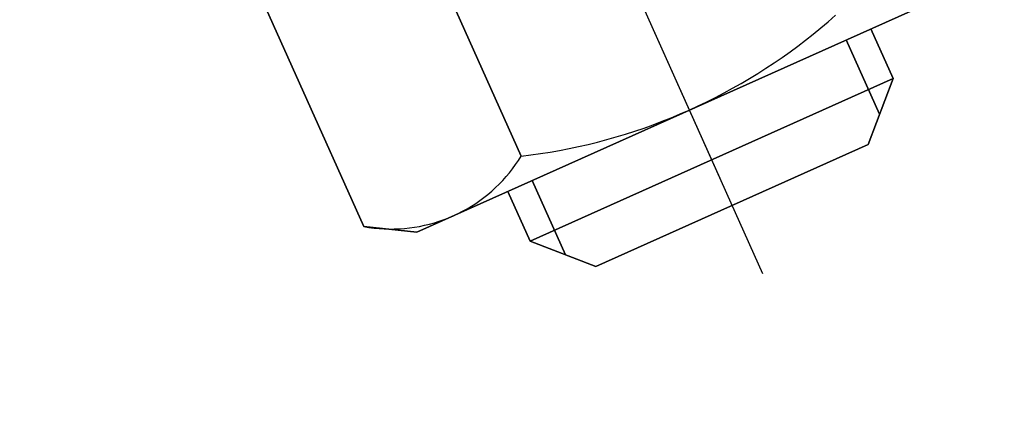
# Model space of a CAD drawing. Header units: metres. Extents: x -912764 to -454925, y -2226138 to -1112338.
# Tile 53 of 256: x -456251.5984 to -456251.5587, y -1113064.4058 to -1113064.3894. Entities that reach past the tile are written whole.
import ezdxf
from ezdxf import colors
from ezdxf.entities.mleader import LeaderData, LeaderLine
from ezdxf.math import Vec2, Vec3

# ---------------------------------------------------------------- set-up
doc = ezdxf.new("R2010")
doc.units = ezdxf.units.M
doc.linetypes.add('SOLID', pattern=[0])
doc.linetypes.add('ČÁRKOVANÁ', pattern=[19.049999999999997, 12.7, -6.35])
doc.layers.add('025-ZSvodidlo', color=1, linetype='Continuous')
doc.layers.add('C3D_ZPR', color=7, linetype='Continuous')
doc.layers.add('1', color=7, linetype='Continuous', lineweight=15)
doc.layers.add('_NOVÝ STAV', color=1, linetype='Continuous', lineweight=30)
doc.styles.add('Romans', font='romans.shx')
doc.styles.add('StandardUzky', font='simplex.shx', dxfattribs={"width": 0.65})
doc.styles.add('znacky', font='arial.ttf')
doc.dimstyles.new('1000', dxfattribs={"dimscale": 0.5, "dimtxt": 1, "dimasz": 0.6, "dimexe": 0.3, "dimexo": 0.5, "dimgap": 0.5, "dimtad": 1, "dimzin": 1, "dimdsep": 46, "dimtxsty": 'znacky', "dimblk": 'OBLIQUE', "dimcen": 1, "dimdle": 0.3, "dimclrd": 256, "dimclre": 256, "dimclrt": 256, "dimadec": 3, "dimazin": 0, "dimtfac": 1, "dimtmove": 0, "dimatfit": 3, "dimldrblk": 'OBLIQUE', "dimfxl": 1, "dimlwd": -1, "dimlwe": -1, "dimarcsym": 0})

# ---------------------------------------------------------------- blocks, each defined once
blk = doc.blocks.new('_Oblique')
at = {"color": 0, "linetype": 'ByBlock', "lineweight": -2}
blk.add_line((-0.5, -0.5), (0.5, 0.5), dxfattribs=at)
blk = doc.blocks.new('*D255')
at = {"layer": 'C3D_ZPR', "color": 1, "transparency": 16777216}
for p, q in [((-456251.8419254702, -1113064.401055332), (-456251.8419254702, -1113064.076055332)), ((-456251.2418126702, -1113064.401055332), (-456251.2418126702, -1113064.076055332)), ((-456251.9169254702, -1113064.151055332), (-456251.1668126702, -1113064.151055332))]:
    blk.add_line(p, q, dxfattribs=at)
at = {"layer": 'Defpoints', "color": 0, "lineweight": 50, "transparency": 16777216}
for p in [(-456251.2418126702, -1113064.151055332), (-456251.8419254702, -1113065.465551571), (-456251.2418126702, -1113065.522266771)]:
    blk.add_point(p, dxfattribs=at)
at = {"layer": 'C3D_ZPR', "color": 1, "transparency": 16777216, "xscale": 0.075, "yscale": 0.075, "zscale": 0.075, "rotation": 180}
blk.add_blockref('_Oblique', (-456251.8419254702, -1113064.151055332), dxfattribs=at)
at = {"layer": 'C3D_ZPR', "color": 1, "transparency": 16777216, "xscale": 0.075, "yscale": 0.075, "zscale": 0.075}
blk.add_blockref('_Oblique', (-456251.2418126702, -1113064.151055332), dxfattribs=at)
at = {"layer": 'C3D_ZPR', "color": 1, "transparency": 16777216, "insert": (-456251.5418690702, -1113064.001055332), "char_height": 0.2, "attachment_point": 5, "style": 'StandardUzky'}
blk.add_mtext('600', dxfattribs=at)
blk = doc.blocks.new('A$C021ef3a7')
at = {"layer": '025-ZSvodidlo', "color": 1}
for p, q in [((-0.1500394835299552, 0.3594196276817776), (-0.1287778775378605, 0.3119649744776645)), ((-0.1389998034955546, 0.3347797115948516), (-0.1304951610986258, 0.3157978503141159))]:
    blk.add_line(p, q, dxfattribs=at)
for points in [[(-0.1436575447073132, 0.3282310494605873), (-0.1436575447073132, 0.3282310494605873, 0.0007000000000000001), (-0.1384826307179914, 0.3166809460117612, 0.0007000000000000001), (-0.1384826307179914, 0.3166809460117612)], [(-0.1499801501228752, 0.3253982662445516), (-0.1499801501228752, 0.3253982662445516, 0.0007000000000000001), (-0.1448052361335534, 0.3138481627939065, 0.0007000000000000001), (-0.1448052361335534, 0.3138481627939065)], [(-0.1207707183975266, 0.3234421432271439), (-0.1207707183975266, 0.3234421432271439, 0.0007000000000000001), (-0.1426728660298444, 0.3136290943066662, 0.0007000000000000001), (-0.1426728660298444, 0.3136290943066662)], [(-0.1264298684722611, 0.3218361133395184), (-0.1264298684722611, 0.3218361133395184, 0.0007000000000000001), (-0.1261314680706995, 0.3220887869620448, 0.0007000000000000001), (-0.1261314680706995, 0.3220887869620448)], [(-0.1261314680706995, 0.3220887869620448), (-0.1261314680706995, 0.3220887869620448, 0.0007000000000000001), (-0.1258374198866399, 0.3223465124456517, 0.0007000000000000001), (-0.1258374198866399, 0.3223465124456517)], [(-0.126732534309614, 0.3215885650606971), (-0.126732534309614, 0.3215885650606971, 0.0007000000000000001), (-0.1264298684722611, 0.3218361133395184, 0.0007000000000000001), (-0.1264298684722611, 0.3218361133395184)], [(-0.1244210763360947, 0.3218066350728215), (-0.1244210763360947, 0.3218066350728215, 0.0006), (-0.1235215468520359, 0.3197989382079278, 0.0006), (-0.1235215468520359, 0.3197989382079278)], [(-0.1273503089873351, 0.3211091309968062), (-0.1273503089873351, 0.3211091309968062, 0.0007000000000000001), (-0.1270393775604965, 0.3213462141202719, 0.0007000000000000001), (-0.1270393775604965, 0.3213462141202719)], [(-0.1270393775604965, 0.3213462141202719), (-0.1270393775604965, 0.3213462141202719, 0.0007000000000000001), (-0.126732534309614, 0.3215885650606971, 0.0007000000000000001), (-0.126732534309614, 0.3215885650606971)], [(-0.1254089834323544, 0.3213640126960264), (-0.1254089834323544, 0.3213640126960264, 0.0006), (-0.1240668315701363, 0.3183684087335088, 0.0006), (-0.1240668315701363, 0.3183684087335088)], [(-0.1279840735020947, 0.3206510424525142), (-0.1279840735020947, 0.3206510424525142, 0.0007000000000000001), (-0.1276652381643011, 0.3208773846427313, 0.0007000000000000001), (-0.1276652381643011, 0.3208773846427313)], [(-0.1276652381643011, 0.3208773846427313), (-0.1276652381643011, 0.3208773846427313, 0.0007000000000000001), (-0.1273503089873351, 0.3211091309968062, 0.0007000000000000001), (-0.1273503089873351, 0.3211091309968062)], [(-0.1283067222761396, 0.3204301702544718), (-0.1283067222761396, 0.3204301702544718, 0.0007000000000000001), (-0.1279840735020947, 0.3206510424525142, 0.0007000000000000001), (-0.1279840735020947, 0.3206510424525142)], [(-0.1289630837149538, 0.3200050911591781), (-0.1289630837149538, 0.3200050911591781, 0.0007000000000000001), (-0.1286330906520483, 0.3202148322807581, 0.0007000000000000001), (-0.1286330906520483, 0.3202148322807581)], [(-0.1286330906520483, 0.3202148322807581), (-0.1286330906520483, 0.3202148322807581, 0.0007000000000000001), (-0.1283067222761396, 0.3204301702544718, 0.0007000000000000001), (-0.1283067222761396, 0.3204301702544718)], [(-0.1381229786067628, 0.3132569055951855), (-0.1381229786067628, 0.3132569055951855, 0.0006), (-0.1235215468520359, 0.3197989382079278, 0.0006), (-0.1235215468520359, 0.3197989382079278)], [(-0.129633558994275, 0.319602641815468), (-0.129633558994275, 0.319602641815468, 0.0007000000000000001), (-0.129296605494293, 0.3198010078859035, 0.0007000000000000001), (-0.129296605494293, 0.3198010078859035)], [(-0.129296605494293, 0.3198010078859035), (-0.129296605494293, 0.3198010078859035, 0.0007000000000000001), (-0.1289630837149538, 0.3200050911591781, 0.0007000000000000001), (-0.1289630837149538, 0.3200050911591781)], [(-0.1235215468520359, 0.3197989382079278), (-0.1235215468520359, 0.3197989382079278, 0.0006), (-0.1245289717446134, 0.3171560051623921, 0.0006), (-0.1245289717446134, 0.3171560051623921)], [(-0.1303173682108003, 0.3192232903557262), (-0.1303173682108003, 0.3192232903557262, 0.0007000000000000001), (-0.1299738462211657, 0.3194100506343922, 0.0007000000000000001), (-0.1299738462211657, 0.3194100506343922)], [(-0.1299738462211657, 0.3194100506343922), (-0.1299738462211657, 0.3194100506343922, 0.0007000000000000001), (-0.129633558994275, 0.319602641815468, 0.0007000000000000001), (-0.129633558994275, 0.319602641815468)], [(-0.1313663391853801, 0.3186985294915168), (-0.1313663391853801, 0.3186985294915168, 0.0007000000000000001), (-0.1310137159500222, 0.3188674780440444, 0.0007000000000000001), (-0.1310137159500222, 0.3188674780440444)], [(-0.1310137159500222, 0.3188674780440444), (-0.1310137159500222, 0.3188674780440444, 0.0007000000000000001), (-0.1306640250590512, 0.3190424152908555, 0.0007000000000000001), (-0.1306640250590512, 0.3190424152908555)], [(-0.1306640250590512, 0.3190424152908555), (-0.1306640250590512, 0.3190424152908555, 0.0007000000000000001), (-0.1303173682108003, 0.3192232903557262, 0.0007000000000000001), (-0.1303173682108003, 0.3192232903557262)], [(-0.1320799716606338, 0.3183787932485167), (-0.1320799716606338, 0.3183787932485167, 0.0007000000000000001), (-0.1317217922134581, 0.3185356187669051, 0.0007000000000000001), (-0.1317217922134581, 0.3185356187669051)], [(-0.1317217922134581, 0.3185356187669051), (-0.1317217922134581, 0.3185356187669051, 0.0007000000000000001), (-0.1313663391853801, 0.3186985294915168, 0.0007000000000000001), (-0.1313663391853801, 0.3186985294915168)], [(-0.1331698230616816, 0.3179452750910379), (-0.1331698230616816, 0.3179452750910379, 0.0007000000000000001), (-0.1328040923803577, 0.3180835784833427, 0.0007000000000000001), (-0.1328040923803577, 0.3180835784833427)], [(-0.1328040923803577, 0.3180835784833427), (-0.1328040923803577, 0.3180835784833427, 0.0007000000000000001), (-0.132440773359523, 0.318228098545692, 0.0007000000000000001), (-0.132440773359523, 0.318228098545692)], [(-0.132440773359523, 0.318228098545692), (-0.132440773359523, 0.318228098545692, 0.0007000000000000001), (-0.1320799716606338, 0.3183787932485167, 0.0007000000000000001), (-0.1320799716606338, 0.3183787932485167)], [(-0.134280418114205, 0.3175680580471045), (-0.134280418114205, 0.3175680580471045, 0.0007000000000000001), (-0.1339080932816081, 0.3176874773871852, 0.0007000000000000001), (-0.1339080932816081, 0.3176874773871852)], [(-0.1339080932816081, 0.3176874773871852), (-0.1339080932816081, 0.3176874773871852, 0.0007000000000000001), (-0.1335378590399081, 0.3178132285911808, 0.0007000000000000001), (-0.1335378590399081, 0.3178132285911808)], [(-0.1335378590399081, 0.3178132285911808), (-0.1335378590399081, 0.3178132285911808, 0.0007000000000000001), (-0.1331698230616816, 0.3179452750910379, 0.0007000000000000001), (-0.1331698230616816, 0.3179452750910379)], [(-0.1354088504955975, 0.3172481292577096), (-0.1354088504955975, 0.3172481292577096, 0.0007000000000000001), (-0.1350309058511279, 0.3173483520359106, 0.0007000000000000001), (-0.1350309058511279, 0.3173483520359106)], [(-0.1350309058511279, 0.3173483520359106), (-0.1350309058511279, 0.3173483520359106, 0.0007000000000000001), (-0.1346547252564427, 0.317455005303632, 0.0007000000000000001), (-0.1346547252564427, 0.317455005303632)], [(-0.1346547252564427, 0.317455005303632), (-0.1346547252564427, 0.317455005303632, 0.0007000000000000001), (-0.134280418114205, 0.3175680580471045, 0.0007000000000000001), (-0.134280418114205, 0.3175680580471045)], [(-0.1373211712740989, 0.3168444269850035), (-0.1373211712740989, 0.3168444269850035, 0.0007000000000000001), (-0.1369360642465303, 0.3169120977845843, 0.0007000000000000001), (-0.1369360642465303, 0.3169120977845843)], [(-0.1369360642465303, 0.3169120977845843), (-0.1369360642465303, 0.3169120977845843, 0.0007000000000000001), (-0.1365521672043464, 0.3169863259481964, 0.0007000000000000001), (-0.1365521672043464, 0.3169863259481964)], [(-0.1365521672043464, 0.3169863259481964), (-0.1365521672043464, 0.3169863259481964, 0.0007000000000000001), (-0.1361695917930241, 0.3170670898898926, 0.0007000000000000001), (-0.1361695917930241, 0.3170670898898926)], [(-0.1361695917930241, 0.3170670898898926), (-0.1361695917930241, 0.3170670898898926, 0.0007000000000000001), (-0.1357884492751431, 0.3171543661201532, 0.0007000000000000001), (-0.1357884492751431, 0.3171543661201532)], [(-0.1357884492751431, 0.3171543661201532), (-0.1357884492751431, 0.3171543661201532, 0.0007000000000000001), (-0.1354088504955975, 0.3172481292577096, 0.0007000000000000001), (-0.1354088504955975, 0.3172481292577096)], [(-0.1245289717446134, 0.3171560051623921), (-0.1245289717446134, 0.3171560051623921, 0.0006), (-0.1354800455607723, 0.3122494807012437, 0.0006), (-0.1354800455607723, 0.3122494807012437)], [(-0.1387076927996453, 0.3163395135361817), (-0.1387076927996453, 0.3163395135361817, 0.0007000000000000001), (-0.1385923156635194, 0.3165083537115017, 0.0007000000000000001), (-0.1385923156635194, 0.3165083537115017)], [(-0.1385923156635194, 0.3165083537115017), (-0.1385923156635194, 0.3165083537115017, 0.0007000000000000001), (-0.1384826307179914, 0.3166809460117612, 0.0007000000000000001), (-0.1384826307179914, 0.3166809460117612)], [(-0.1384826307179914, 0.3166809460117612), (-0.1384826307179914, 0.3166809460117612, 0.0007000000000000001), (-0.138094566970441, 0.3167288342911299, 0.0007000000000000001), (-0.138094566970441, 0.3167288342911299)], [(-0.138094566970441, 0.3167288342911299), (-0.138094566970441, 0.3167288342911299, 0.0007000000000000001), (-0.1377073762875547, 0.3167833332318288, 0.0007000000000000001), (-0.1377073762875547, 0.3167833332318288)], [(-0.1377073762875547, 0.3167833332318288), (-0.1377073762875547, 0.3167833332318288, 0.0007000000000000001), (-0.1373211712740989, 0.3168444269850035, 0.0007000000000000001), (-0.1373211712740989, 0.3168444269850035)], [(-0.1389550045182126, 0.3160138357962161), (-0.1389550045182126, 0.3160138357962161, 0.0007000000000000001), (-0.138828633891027, 0.3161746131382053, 0.0007000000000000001), (-0.138828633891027, 0.3161746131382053)], [(-0.138828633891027, 0.3161746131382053), (-0.138828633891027, 0.3161746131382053, 0.0007000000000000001), (-0.1387076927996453, 0.3163395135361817, 0.0007000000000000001), (-0.1387076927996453, 0.3163395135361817)], [(-0.1393652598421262, 0.3155580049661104), (-0.1393652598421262, 0.3155580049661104, 0.0007000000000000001), (-0.1392234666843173, 0.3157053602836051, 0.0007000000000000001), (-0.1392234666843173, 0.3157053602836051)], [(-0.1392234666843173, 0.3157053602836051), (-0.1392234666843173, 0.3157053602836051, 0.0007000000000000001), (-0.1390866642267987, 0.3158573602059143, 0.0007000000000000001), (-0.1390866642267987, 0.3158573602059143)], [(-0.1390866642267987, 0.3158573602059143), (-0.1390866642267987, 0.3158573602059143, 0.0007000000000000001), (-0.1389550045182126, 0.3160138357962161, 0.0007000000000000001), (-0.1389550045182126, 0.3160138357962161)], [(-0.1380346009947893, 0.3157072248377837), (-0.1380346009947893, 0.3157072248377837, 0.0006), (-0.1366924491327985, 0.312711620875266, 0.0006), (-0.1366924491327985, 0.312711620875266)], [(-0.1396631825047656, 0.315277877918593), (-0.1396631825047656, 0.315277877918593, 0.0007000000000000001), (-0.1395118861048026, 0.3154154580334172, 0.0007000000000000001), (-0.1395118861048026, 0.3154154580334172)], [(-0.1395118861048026, 0.3154154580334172), (-0.1395118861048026, 0.3154154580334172, 0.0007000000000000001), (-0.1393652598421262, 0.3155580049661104, 0.0007000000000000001), (-0.1393652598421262, 0.3155580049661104)], [(-0.1403116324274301, 0.3147801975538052), (-0.1403116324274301, 0.3147801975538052, 0.0007000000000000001), (-0.1401433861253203, 0.3148964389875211, 0.0007000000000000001), (-0.1401433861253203, 0.3148964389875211)], [(-0.1401433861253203, 0.3148964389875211), (-0.1401433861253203, 0.3148964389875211, 0.0007000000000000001), (-0.1399791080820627, 0.315018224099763, 0.0007000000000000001), (-0.1399791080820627, 0.315018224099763)], [(-0.1399791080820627, 0.315018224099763), (-0.1399791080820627, 0.315018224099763, 0.0007000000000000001), (-0.139818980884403, 0.3151454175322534, 0.0007000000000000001), (-0.139818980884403, 0.3151454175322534)], [(-0.139818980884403, 0.3151454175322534), (-0.139818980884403, 0.3151454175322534, 0.0007000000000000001), (-0.1396631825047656, 0.315277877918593, 0.0007000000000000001), (-0.1396631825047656, 0.315277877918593)], [(-0.1381229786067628, 0.3132569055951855), (-0.1381229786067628, 0.3132569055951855, 0.0006), (-0.139022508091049, 0.3152646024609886, 0.0006), (-0.139022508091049, 0.3152646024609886)], [(-0.1408382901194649, 0.3144659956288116), (-0.1408382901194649, 0.3144659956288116, 0.0007000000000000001), (-0.1406592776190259, 0.3145648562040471, 0.0007000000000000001), (-0.1406592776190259, 0.3145648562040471)], [(-0.1406592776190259, 0.3145648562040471), (-0.1406592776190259, 0.3145648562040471, 0.0007000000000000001), (-0.1404836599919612, 0.3146696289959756, 0.0007000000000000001), (-0.1404836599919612, 0.3146696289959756)], [(-0.1404836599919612, 0.3146696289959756), (-0.1404836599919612, 0.3146696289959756, 0.0007000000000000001), (-0.1403116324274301, 0.3147801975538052, 0.0007000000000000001), (-0.1403116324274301, 0.3147801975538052)], [(-0.1417771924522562, 0.3140639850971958), (-0.1417771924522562, 0.3140639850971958, 0.0007000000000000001), (-0.1415842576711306, 0.3141317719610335, 0.0007000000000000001), (-0.1415842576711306, 0.3141317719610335)], [(-0.1415842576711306, 0.3141317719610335), (-0.1415842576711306, 0.3141317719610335, 0.0007000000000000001), (-0.1413936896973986, 0.3142059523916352, 0.0007000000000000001), (-0.1413936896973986, 0.3142059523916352)], [(-0.1413936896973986, 0.3142059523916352), (-0.1413936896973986, 0.3142059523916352, 0.0007000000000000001), (-0.1412057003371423, 0.3142864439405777, 0.0007000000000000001), (-0.1412057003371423, 0.3142864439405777)], [(-0.1412057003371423, 0.3142864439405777), (-0.1412057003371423, 0.3142864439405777, 0.0007000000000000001), (-0.1410204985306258, 0.3143731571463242, 0.0007000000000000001), (-0.1410204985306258, 0.3143731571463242)], [(-0.1410204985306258, 0.3143731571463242), (-0.1410204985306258, 0.3143731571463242, 0.0007000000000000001), (-0.1408382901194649, 0.3144659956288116, 0.0007000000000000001), (-0.1408382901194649, 0.3144659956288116)], [(-0.1426728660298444, 0.3136290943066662), (-0.1426728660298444, 0.3136290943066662, 0.0007000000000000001), (-0.1448052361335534, 0.3138481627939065, 0.0007000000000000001), (-0.1448052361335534, 0.3138481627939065)], [(-0.1448052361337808, 0.3138481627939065), (-0.1448052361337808, 0.3138481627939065, 0.0007000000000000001), (-0.1446034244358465, 0.3138151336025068, 0.0007000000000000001), (-0.1446034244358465, 0.3138151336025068)], [(-0.1446034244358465, 0.3138151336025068), (-0.1446034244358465, 0.3138151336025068, 0.0007000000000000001), (-0.1444006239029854, 0.3137888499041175, 0.0007000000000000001), (-0.1444006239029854, 0.3137888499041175)], [(-0.1444006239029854, 0.3137888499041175), (-0.1444006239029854, 0.3137888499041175, 0.0007000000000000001), (-0.1441970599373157, 0.3137693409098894, 0.0007000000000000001), (-0.1441970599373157, 0.3137693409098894)], [(-0.1441970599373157, 0.3137693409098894), (-0.1441970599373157, 0.3137693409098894, 0.0007000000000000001), (-0.1439929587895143, 0.3137566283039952, 0.0007000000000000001), (-0.1439929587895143, 0.3137566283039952)], [(-0.1439929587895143, 0.3137566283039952), (-0.1439929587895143, 0.3137566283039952, 0.0007000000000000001), (-0.1437885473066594, 0.3137507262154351, 0.0007000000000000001), (-0.1437885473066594, 0.3137507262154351)], [(-0.1437885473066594, 0.3137507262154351), (-0.1437885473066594, 0.3137507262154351, 0.0007000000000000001), (-0.1435840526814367, 0.3137516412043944, 0.0007000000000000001), (-0.1435840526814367, 0.3137516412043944)], [(-0.1435840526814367, 0.3137516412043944), (-0.1435840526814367, 0.3137516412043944, 0.0007000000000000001), (-0.1433797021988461, 0.3137593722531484, 0.0007000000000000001), (-0.1433797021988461, 0.3137593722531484)], [(-0.1433797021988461, 0.3137593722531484), (-0.1433797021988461, 0.3137593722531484, 0.0007000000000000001), (-0.1431757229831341, 0.3137739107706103, 0.0007000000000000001), (-0.1431757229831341, 0.3137739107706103)], [(-0.1431757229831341, 0.3137739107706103), (-0.1431757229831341, 0.3137739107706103, 0.0007000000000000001), (-0.1429723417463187, 0.3137952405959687, 0.0007000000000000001), (-0.1429723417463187, 0.3137952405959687)], [(-0.1429723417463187, 0.3137952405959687), (-0.1429723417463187, 0.3137952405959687, 0.0007000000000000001), (-0.1427697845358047, 0.3138233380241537, 0.0007000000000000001), (-0.1427697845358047, 0.3138233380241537)], [(-0.1427697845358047, 0.3138233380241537), (-0.1427697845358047, 0.3138233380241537, 0.0007000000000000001), (-0.1425682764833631, 0.3138581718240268, 0.0007000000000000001), (-0.1425682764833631, 0.3138581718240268)], [(-0.1425682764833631, 0.3138581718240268), (-0.1425682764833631, 0.3138581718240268, 0.0007000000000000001), (-0.1423680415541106, 0.3138997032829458, 0.0007000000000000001), (-0.1423680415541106, 0.3138997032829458)], [(-0.1423680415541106, 0.3138997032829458), (-0.1423680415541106, 0.3138997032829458, 0.0007000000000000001), (-0.1421693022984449, 0.3139478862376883, 0.0007000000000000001), (-0.1421693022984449, 0.3139478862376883)], [(-0.1421693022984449, 0.3139478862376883), (-0.1421693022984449, 0.3139478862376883, 0.0007000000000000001), (-0.1419722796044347, 0.3140026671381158, 0.0007000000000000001), (-0.1419722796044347, 0.3140026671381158)], [(-0.1419722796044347, 0.3140026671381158), (-0.1419722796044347, 0.3140026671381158, 0.0007000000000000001), (-0.1417771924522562, 0.3140639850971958, 0.0007000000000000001), (-0.1417771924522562, 0.3140639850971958)], [(-0.1354800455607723, 0.3122494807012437), (-0.1354800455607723, 0.3122494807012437, 0.0006), (-0.1381229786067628, 0.3132569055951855, 0.0006), (-0.1381229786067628, 0.3132569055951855)]]:
    blk.add_3dface(points, dxfattribs=at)

msp = doc.modelspace()

# ---------------------------------------------------------------- block references
at = {"layer": '_NOVÝ STAV', "linetype": 'SOLID'}
msp.add_blockref('A$C021ef3a7', (-456251.4397022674, -1113064.711524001), dxfattribs=at)

# ---------------------------------------------------------------- dimensions: what is measured, and where the dimension line sits
at = {"layer": 'C3D_ZPR'}
dim = msp.add_linear_dim(base=(-456251.2418126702, -1113064.151055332), p1=(-456251.8419254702, -1113065.465551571), p2=(-456251.2418126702, -1113065.522266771), dimstyle='1000', override={"dimtxt": 0.4, "dimasz": 0.15, "dimexe": 0.15, "dimgap": 0.1, "dimdec": 0, "dimlfac": 1000, "dimdsep": 44, "dimtxsty": 'StandardUzky', "dimdle": 0.15, "dimclrd": 1, "dimclre": 1, "dimclrt": 1, "dimfxl": 0.5, "dimfxlon": 1}, dxfattribs=at)
dim.commit()
dim.dimension.update_dxf_attribs({"geometry": '*D255', "text_midpoint": (-456251.5418690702, -1113064.001055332)})

# ---------------------------------------------------------------- leaders
at = {"layer": '1', "color": 1, "ltscale": 0.2}
ml = msp.add_multileader_mtext('Standard', dxfattribs=at)
ml.set_content('{\\fArial|b1|i0|c238|p34;\\LKRAJNICE DLÁŽDĚNÁ\\P}TROJŘÁDEK ZE ŽULOVÉ KOSTKY 150x150mm', color=1, style='Romans')
ml.set_leader_properties(color=30, linetype='ČÁRKOVANÁ', lineweight=-1)
ml.build(insert=Vec2(0, 0))
ml.multileader.update_dxf_attribs({"dogleg_length": 2, "arrow_head_size": 0.1, "scale": 0.1})
ctx = ml.context
ctx.base_point, ctx.scale, ctx.char_height, ctx.arrow_head_size, ctx.landing_gap_size, ctx.plane_origin = Vec3(-456257.1292086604, -1113062.712405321), 0.1, 0.125, 0.1, 0.05, Vec3(-456249.0671462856, -1113064.758010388)
notes = []
notes.append((ctx, [(1, (1, 1, 0), (-456254.4975310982, -1113062.712405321), (-1, 0), 0.6438876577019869, [(1, [(-456251.093996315, -1113065.590998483)], 0, [])])]))
ctx.mtext.insert, ctx.mtext.width, ctx.mtext.defined_height, ctx.mtext.flow_direction = Vec3(-456257.0792086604, -1113062.649905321), 2.29742262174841, 0.9366816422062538, 5
ml = msp.add_multileader_mtext('Standard', dxfattribs=at)
ml.set_content('{\\fArial|b1|i0|c238|p34;\\LBETONOVÉ LOŽE\\P\\pq*;}BETONOVÉ LOŽE tl.100mm Z BETONU C12/15', color=1, style='Romans')
ml.set_leader_properties(color=30, linetype='ČÁRKOVANÁ', lineweight=-1)
ml.build(insert=Vec2(0, 0))
ml.multileader.update_dxf_attribs({"dogleg_length": 2, "arrow_head_size": 0.1, "scale": 0.1})
ctx = ml.context
ctx.base_point, ctx.scale, ctx.char_height, ctx.arrow_head_size, ctx.landing_gap_size, ctx.plane_origin = Vec3(-456257.0410599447, -1113063.626176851), 0.1, 0.125, 0.1, 0.05, Vec3(-456248.6687976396, -1113065.008010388)
notes.append((ctx, [(1, (1, 1, 0), (-456255.2993932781, -1113063.626176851), (-1, 0), 0.169037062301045, [(1, [(-456251.2248571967, -1113065.840998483)], 0, [])])]))
ctx.mtext.insert, ctx.mtext.width, ctx.mtext.flow_direction = Vec3(-456256.9910599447, -1113063.542843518), 1.70364613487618, 5
for ctx, leaders in notes:
    for number, flags, end, landing, length, lines in leaders:
        leader = LeaderData()
        leader.index, (leader.has_last_leader_line, leader.has_dogleg_vector, leader.attachment_direction) = number, flags
        leader.last_leader_point, leader.dogleg_vector, leader.dogleg_length = Vec3(end), Vec3(landing), length
        for number, points, colour, breaks in lines:
            line = LeaderLine()
            line.index, line.vertices, line.color, line.breaks = number, Vec3.list(points), colors.encode_raw_color(colour), breaks
            leader.lines.append(line)
        ctx.leaders.append(leader)

doc.saveas('drawing.dxf')
